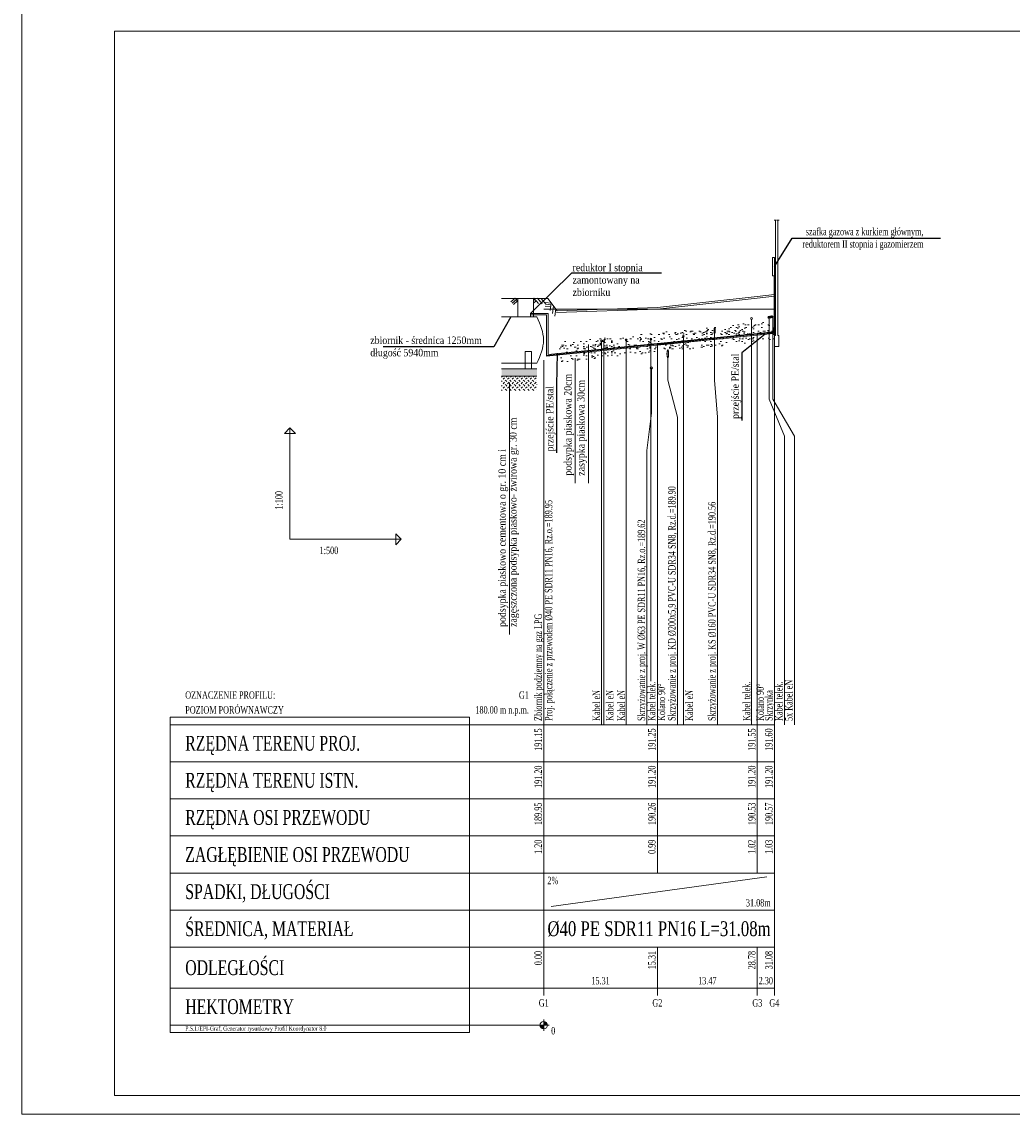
# Model space of a CAD drawing. Header units: metres. Extents: x 179 to 4242, y -694 to 805.
# Tile 1 of 25: x 496 to 763, y -599 to -304. Entities that reach past the tile are written whole.
import ezdxf
from ezdxf import colors
from ezdxf.entities.mleader import LeaderData, LeaderLine
from ezdxf.enums import TextEntityAlignment as Align
from ezdxf.math import Vec2, Vec3

# ---------------------------------------------------------------- set-up
doc = ezdxf.new("R2010")
doc.units = ezdxf.units.M
doc.header["$LTSCALE"] = 2
for name, color, linetype, lineweight in [('Budynki', 7, 'Continuous', 0), ('Liczby', 7, 'Continuous', 0), ('Linie_odn', 7, 'Continuous', 0), ('Linie_opisowe', 7, 'Continuous', 0), ('Linie_tabeli', 7, 'Continuous', 0), ('Odcinki', 7, 'Continuous', 20), ('Opis_PZ', 7, 'Continuous', 0), ('Opis_skrz', 1, 'Continuous', 0), ('Opis_uzbr_n', 7, 'Continuous', 0), ('Opis_wl', 7, 'Continuous', 0), ('Osie', 7, 'Continuous', 0), ('Podsypki', 7, 'Continuous', 0), ('Teksty', 7, 'Continuous', 0), ('Teren_istn', 3, 'Continuous', 0), ('Teren_proj', 7, 'Continuous', 0), ('Uzbr_nadz', 7, 'Continuous', 0), ('Uzbr_podz', 7, 'Continuous', 0), ('warstwa_nr_0', 8, 'Continuous', 0), ('Wezly', 7, 'Continuous', 0)]:
    doc.layers.add(name, color=color, linetype=linetype, lineweight=lineweight)
doc.styles.add('Garamond', font='GARA.TTF')
doc.styles.get("Standard").update_dxf_attribs({"font": 'GARA.TTF', "width": 0.8})
pattern_1 = [(0, (0, -594), (15.24, 3.81), [-1.905, 0, -5.715, 0]), (0, (0, -593.8095), (15.24, 3.81), [-0.762, 0, -2.667, 0, -1.3716, 0, -5.715, 0]), (0, (0, -593.619), (15.24, 3.81), [-0.381, 0, -1.905, 0, -1.905, 0, -4.191, 0, -1.3716, 0]), (0, (0, -593.4285), (15.24, 3.81), [-1.3716, 0, -6.096, 0]), (0, (0, -593.238), (15.24, 3.81), [-4.572, 0, -4.572, 0]), (0, (0, -593.0475), (15.24, 3.81), [-6.477, 0]), (0, (0, -592.857), (15.24, 3.81), [-1.905, 0, -8.382, 0]), (0, (0, -592.6665), (15.24, 3.81), [-2.667, 0, -1.524, 0]), (0, (0, -592.476), (15.24, 3.81), [-3.81, 0]), (0, (0, -592.095), (15.24, 3.81), [-0.5334, 0, -5.715, 0, -3.429, 0]), (0, (0, -591.9045), (15.24, 3.81), [-0.762, 0, -0.0762, 0, -1.905, 0]), (0, (0, -591.714), (15.24, 3.81), [-0.381, 0, -4.953, 0, -5.715, 0]), (0, (0, -591.5235), (15.24, 3.81), [-3.81, 0]), (0, (0, -591.333), (15.24, 3.81), [-1.905, 0, -8.001, 0]), (0, (0, -590.952), (15.24, 3.81), [-9.144, 0]), (0, (0, -590.7615), (15.24, 3.81), [-1.905, 0, -0.1524, 0, -2.667, 0]), (0, (0, -590.571), (15.24, 3.81), [-0.5334, 0, -3.81, 0, -1.524, 0, -2.667, 0, -3.048, 0]), (0, (0, -590.3805), (15.24, 3.81), [-1.143, 0, -1.524, 0, -3.81, 0, -0.1524, 0, -1.905, 0]), (0, (0, -590.19), (15.24, 3.81), [-3.81, 0])]

# ---------------------------------------------------------------- blocks, each defined once
blk = doc.blocks.new('_None')

msp = doc.modelspace()

# ---------------------------------------------------------------- hatches: boundary and pattern name
at = {"layer": 'Podsypki'}
h = msp.add_hatch(dxfattribs=at)
h.set_pattern_fill('SCREED', color=256, scale=0.3, style=0)
h.set_pattern_definition(pattern_1)
h.paths.add_polyline_path([(683.002, -389.694), (694.46, -388.548), (694.499, -388.544), (694.499, -385.544), (669.869, -388.007), (669.869, -391.007), (669.869, -391.007), (683.002, -389.694)])
h.paths.add_polyline_path([(674.199, -390.25, -2.4142136), (674.449, -390, -0.4142136)], flags=16)
h.paths.add_polyline_path([(675.639, -390.25, -2.4142136), (675.889, -390, -0.4142136)], flags=16)
h.paths.add_polyline_path([(676.119, -388.25, -2.4142136), (676.369, -388, -0.4142136)], flags=16)
edge = h.paths.add_edge_path(flags=16)
edge.add_ellipse((683.002, -387.709), major_axis=(0, 0.8), ratio=0.2, start_angle=180, end_angle=540, ccw=False)
edge = h.paths.add_edge_path(flags=0)
edge.add_ellipse((683.002, -387.709), major_axis=(0, 0.727), ratio=0.2, start_angle=180, end_angle=540, ccw=False)
h = msp.add_hatch(dxfattribs=at)
h.set_pattern_fill('SCREED', color=256, scale=0.3, style=0)
h.set_pattern_definition(pattern_1)
h.paths.add_polyline_path([(694.499, -385.544), (694.499, -388.544), (694.537, -388.54), (694.537, -388.54), (697.559, -388.238), (697.559, -385.238)])
h = msp.add_hatch(dxfattribs=at)
h.set_pattern_fill('SCREED', color=256, scale=0.3, style=0)
h.set_pattern_definition(pattern_1)
h.paths.add_polyline_path([(697.559, -388.238), (698.749, -388.119), (698.749, -388.119), (698.749, -388.109), (698.761, -388.105), (698.772, -388.092), (698.782, -388.07), (698.792, -388.04), (698.8, -388.003), (698.808, -387.96), (698.814, -387.912), (698.818, -387.859), (698.821, -387.804), (698.822, -387.747), (698.824, -387.625), (698.829, -387.506), (698.839, -387.393), (698.852, -387.289), (698.867, -387.195), (698.886, -387.116), (698.907, -387.052), (698.93, -387.005), (698.953, -386.976), (698.978, -386.967), (698.989, -386.962), (699, -386.949), (699.011, -386.927), (699.02, -386.897), (699.029, -386.861), (699.036, -386.817), (699.042, -386.769), (699.047, -386.716), (699.049, -386.661), (699.05, -386.605), (699.05, -385.089), (699.054, -385.089), (697.559, -385.238)])
h = msp.add_hatch(dxfattribs=at)
h.set_pattern_fill('SCREED', color=256, scale=0.3, style=0)
h.set_pattern_definition(pattern_1)
h.paths.add_polyline_path([(658.719, -392.122), (667.523, -391.242), (667.562, -391.238), (667.562, -388.238), (658.719, -389.122)])
h = msp.add_hatch(dxfattribs=at)
h.set_pattern_fill('SCREED', color=256, scale=0.3, style=0)
h.set_pattern_definition(pattern_1)
h.paths.add_polyline_path([(667.562, -388.238), (667.562, -391.238), (669.869, -391.007), (669.869, -391.007), (669.869, -388.007)])
h = msp.add_hatch(dxfattribs=at)
h.set_pattern_fill('SCREED', color=256, scale=0.3, style=0)
h.set_pattern_definition(pattern_1)
h.paths.add_polyline_path([(694.499, -388.944), (694.499, -389.744), (694.499, -390.944), (697.559, -390.638), (697.559, -388.638), (697.559, -388.638), (694.537, -388.94), (694.537, -388.94)])
h.paths.add_polyline_path([(696.579, -390.25, -2.4142136), (696.829, -390, -0.4142136)], flags=16)
h = msp.add_hatch(dxfattribs=at)
h.set_pattern_fill('SCREED', color=256, scale=0.3, style=0)
h.set_pattern_definition(pattern_1)
h.paths.add_polyline_path([(698.749, -388.519), (697.559, -388.638), (697.559, -388.638), (697.559, -390.638), (699.092, -390.485), (699.092, -388.485), (698.773, -388.517), (698.774, -388.519), (698.749, -388.528), (698.749, -388.519)])
h = msp.add_hatch(dxfattribs=at)
h.set_pattern_fill('SCREED', color=256, scale=0.3, style=0)
h.set_pattern_definition(pattern_1)
h.paths.add_polyline_path([(640.899, -393.904), (656.619, -392.332), (656.619, -389.332), (640.899, -390.904), (640.899, -393.904)])
h = msp.add_hatch(dxfattribs=at)
h.set_pattern_fill('SCREED', color=256, scale=0.3, style=0)
h.set_pattern_definition(pattern_1)
h.paths.add_polyline_path([(656.619, -392.332), (658.719, -392.122), (658.719, -389.122), (656.619, -389.332)])
h = msp.add_hatch(dxfattribs=at)
h.set_pattern_fill('SCREED', color=256, scale=0.3, style=0)
h.set_pattern_definition(pattern_1)
h.paths.add_polyline_path([(667.523, -391.642), (658.719, -392.522), (658.719, -392.522), (658.719, -394.534), (667.562, -393.638), (667.562, -392.438), (667.562, -391.638)])
h = msp.add_hatch(dxfattribs=at)
h.set_pattern_fill('SCREED', color=256, scale=0.3, style=0)
h.set_pattern_definition(pattern_1)
h.paths.add_polyline_path([(667.562, -391.638), (667.562, -392.438), (667.562, -393.638), (669.869, -393.407), (669.869, -391.407), (667.6, -391.634)])
h = msp.add_hatch(dxfattribs=at)
h.set_pattern_fill('SCREED', color=256, scale=0.3, style=0)
h.set_pattern_definition(pattern_1)
edge = h.paths.add_edge_path()
edge.add_line((674.199, -390.974), (669.869, -391.407))
edge.add_line((669.869, -391.407), (669.869, -393.407))
edge.add_line((669.869, -393.407), (670.186, -393.375))
edge.add_ellipse((670.367, -394), major_axis=(0, 1.1), ratio=0.2, start_angle=-53.09995, end_angle=55.39147, ccw=False)
edge.add_line((670.543, -393.34), (674.199, -392.974))
edge.add_line((674.199, -392.974), (674.199, -390.974))
h = msp.add_hatch(dxfattribs=at)
h.set_pattern_fill('SCREED', color=256, scale=0.3, style=0)
h.set_pattern_definition(pattern_1)
h.paths.add_polyline_path([(675.639, -390.83), (674.199, -390.974), (674.199, -392.974), (675.639, -392.83)])
h = msp.add_hatch(dxfattribs=at)
h.set_pattern_fill('SCREED', color=256, scale=0.3, style=0)
h.set_pattern_definition(pattern_1)
h.paths.add_polyline_path([(676.119, -390.782), (675.639, -390.83), (675.639, -392.83), (676.119, -392.782)])
h = msp.add_hatch(dxfattribs=at)
h.set_pattern_fill('SCREED', color=256, scale=0.3, style=0)
h.set_pattern_definition(pattern_1)
h.paths.add_polyline_path([(683.002, -390.094), (676.119, -390.782), (676.119, -392.782), (683.002, -392.094)])
h = msp.add_hatch(dxfattribs=at)
h.set_pattern_fill('SCREED', color=256, scale=0.3, style=0)
h.set_pattern_definition(pattern_1)
h.paths.add_polyline_path([(694.46, -388.948), (683.002, -390.094), (683.002, -390.094), (683.002, -392.094), (694.499, -390.944), (694.499, -389.744), (694.499, -388.944)])
h = msp.add_hatch(dxfattribs=at)
h.set_pattern_fill('SCREED', color=256, scale=0.3, style=0)
h.set_pattern_definition(pattern_1)
h.paths.add_polyline_path([(656.619, -392.732), (640.899, -394.304), (640.899, -395.69), (641.259, -395.69), (641.259, -396.304), (656.619, -394.747), (656.619, -392.732)])
h = msp.add_hatch(dxfattribs=at)
h.set_pattern_fill('SCREED', color=256, scale=0.3, style=0)
h.set_pattern_definition(pattern_1)
h.paths.add_polyline_path([(658.719, -392.522), (656.619, -392.732), (656.619, -392.732), (656.619, -394.747), (658.719, -394.534), (658.719, -392.522)])
h = msp.add_hatch(dxfattribs=at)
h.set_pattern_fill('SAND', color=256, scale=0.3, style=0)
h.paths.add_polyline_path([(635.097, -400.06), (625.597, -400.06), (625.597, -404.06), (627.705, -404.06), (635.097, -404.06)])
at = {"layer": 'Wezly'}
msp.add_hatch(color=256, dxfattribs=at).paths.add_polyline_path([(631.9, -398.06), (625.597, -398.06), (625.597, -400.06), (635.097, -400.06), (635.097, -398.06), (633.6, -398.06)])

# ---------------------------------------------------------------- linework, layer by layer
at = {"layer": 'Budynki'}
msp.add_lwpolyline([(700.404, -358), (699.804, -358), (700.004, -358), (700.004, -389.05), (700.304, -389.05), (700.304, -392.05), (699.704, -392.05), (699.704, -392.05), (699.104, -392.05), (699.104, -389.05), (699.404, -389.05), (699.404, -358), (699.604, -358), (699.004, -358)], dxfattribs=at)
at = {"layer": 'Liczby'}
for p, q in [((636.27, -575.743), (637.608, -574.257)), ((636.323, -575.788), (637.554, -574.212)), ((636.38, -575.829), (637.498, -574.171)), ((636.439, -575.866), (637.439, -574.134)), ((636.5, -575.899), (637.377, -574.101)), ((636.564, -575.927), (637.313, -574.073)), ((636.63, -575.951), (637.248, -574.049)), ((636.697, -575.97), (637.181, -574.03)), ((636.765, -575.985), (637.112, -574.015)), ((636.834, -575.995), (637.043, -574.005)), ((636.904, -575.999), (636.974, -574.001)), ((636.939, -573.5), (636.939, -576.5)), ((635.439, -575), (638.439, -575)), ((635.941, -575.07), (637.936, -574.93)), ((635.948, -575.139), (637.929, -574.861)), ((635.961, -575.208), (637.917, -574.792)), ((635.977, -575.276), (637.9, -574.724)), ((635.999, -575.342), (637.878, -574.658)), ((636.025, -575.407), (637.852, -574.593)), ((636.056, -575.47), (637.822, -574.53)), ((636.091, -575.53), (637.787, -574.47)), ((636.13, -575.588), (637.748, -574.412)), ((636.173, -575.643), (637.705, -574.357)), ((636.219, -575.695), (637.658, -574.305))]:
    msp.add_line(p, q, dxfattribs=at)
msp.add_circle((636.939, -575), 1, dxfattribs=at)
at = {"layer": 'Linie_opisowe'}
for points in [[(692.972, -494), (692.972, -384.726)], [(697.679, -384.46), (697.679, -406.2), (701.792, -416.2), (701.792, -494)], [(698.659, -384), (698.659, -406.2), (704.492, -416.2), (704.492, -494)], [(683.002, -388.436), (683.002, -401.08), (683.762, -411.08), (683.762, -494)], [(652.539, -494), (652.539, -390.491)], [(653.139, -494), (653.139, -390.471)], [(659.139, -494), (659.139, -390.275)], [(665.839, -482.23), (665.839, -390.056)], [(674.562, -494), (674.562, -389.223)], [(670.367, -395), (670.367, -401.08), (672.962, -411.08), (672.962, -494)], [(665.96, -397.812), (665.96, -410.04), (664.762, -420.04), (664.762, -494)]]:
    msp.add_lwpolyline(points, dxfattribs=at)
at = {"layer": 'Linie_tabeli'}
for p, q in [((568.555, -444), (568.555, -414)), ((568.555, -444), (598.555, -444)), ((536.299, -494), (636.939, -494)), ((636.939, -494), (699.092, -494)), ((636.939, -494), (636.939, -504)), ((636.939, -494), (636.939, -565)), ((667.562, -494), (667.562, -504)), ((694.499, -494), (694.499, -504)), ((699.092, -494), (699.092, -504)), ((699.092, -494), (699.092, -565)), ((536.299, -504), (636.939, -504)), ((636.939, -504), (699.092, -504)), ((636.939, -504), (636.939, -534)), ((667.562, -504), (667.562, -534)), ((694.499, -504), (694.499, -534)), ((699.092, -504), (699.092, -534)), ((536.299, -514), (636.939, -514)), ((636.939, -514), (699.092, -514)), ((536.299, -524), (636.939, -524)), ((636.939, -524), (699.092, -524)), ((536.299, -534), (636.939, -534)), ((636.939, -534), (699.092, -534)), ((636.939, -534), (636.939, -544)), ((638.939, -543), (697.092, -535)), ((699.092, -534), (699.092, -544)), ((536.299, -544), (636.939, -544)), ((636.939, -544), (699.092, -544)), ((699.092, -544), (699.092, -554)), ((536.299, -554), (636.939, -554)), ((636.939, -554), (699.092, -554)), ((636.939, -554), (636.939, -567)), ((667.562, -554), (667.562, -567)), ((694.499, -554), (694.499, -567)), ((699.092, -554), (699.092, -567)), ((536.299, -565), (636.939, -565)), ((636.939, -565), (699.092, -565)), ((536.299, -575), (636.939, -575))]:
    msp.add_line(p, q, dxfattribs=at)
for points in [[(521.299, -594), (899.092, -594), (899.092, -307), (521.299, -307)], [(568.555, -414), (570.055, -415.5), (567.055, -415.5)], [(598.555, -444), (597.055, -445.5), (597.055, -442.5)], [(536.299, -577), (616.939, -577), (616.939, -492), (536.299, -492)]]:
    msp.add_lwpolyline(points, close=True, dxfattribs=at)
for points in [[(699.092, -494), (699.092, -378)], [(667.562, -494), (667.562, -391.438)], [(694.499, -494), (694.499, -388.744)], [(636.939, -494), (636.939, -395.69)]]:
    msp.add_lwpolyline(points, dxfattribs=at)
at = {"layer": 'Odcinki'}
for points in [[(667.6, -391.243), (694.46, -388.557), (694.46, -388.548), (667.6, -391.234)], [(694.537, -388.55), (698.749, -388.128), (698.749, -388.119), (694.537, -388.54)], [(694.537, -388.931), (698.749, -388.509), (698.749, -388.519), (694.537, -388.94)], [(667.6, -391.624), (694.46, -388.938), (694.46, -388.948), (667.6, -391.634)]]:
    msp.add_lwpolyline(points, close=True, dxfattribs=at)
for points in [[(637.7, -394.614), (667.523, -391.632), (667.523, -391.642), (637.7, -394.624)], [(638.1, -394.193), (667.523, -391.251), (667.523, -391.242), (638.1, -394.184)]]:
    msp.add_lwpolyline(points, dxfattribs=at)
at = {"layer": 'Osie'}
for p, q in [((633.4, -384.06), (633.4, -383.1)), ((694.537, -388.74), (698.749, -388.319)), ((637.7, -394.424), (667.523, -391.441)), ((667.6, -391.434), (694.46, -388.748))]:
    msp.add_line(p, q, dxfattribs=at)
at = {"layer": 'Podsypki'}
for p, q in [((633.4, -383.1), (638.1, -383.1)), ((633.4, -383.5), (637.7, -383.5)), ((637.7, -383.5), (637.7, -394.614)), ((638.1, -383.1), (638.1, -394.193))]:
    msp.add_line(p, q, dxfattribs=at)
at = {"layer": 'Teksty'}
for p, q in [((648.978, -428.857), (648.978, -391.527)), ((645.439, -428.857), (645.439, -395.137)), ((627.705, -469.641), (627.705, -401.821))]:
    msp.add_line(p, q, dxfattribs=at)
at = {"layer": 'Teren_istn'}
msp.add_lwpolyline([(636.939, -382), (667.562, -382), (694.499, -382), (699.092, -382)], dxfattribs=at)
at = {"layer": 'Teren_proj'}
msp.add_lwpolyline([(640.541, -382.382), (667.562, -381.5), (694.499, -378.51), (699.092, -378)], dxfattribs=at)
at = {"layer": 'Uzbr_nadz'}
for p, q in [((629.244, -379), (628.107, -379.977)), ((629.57, -379.379), (628.433, -380.357)), ((629.896, -379.758), (628.759, -380.736)), ((629.244, -379), (629.919, -379.784)), ((630.242, -379.075), (630.246, -379.079)), ((634.244, -378.965), (634.112, -379.079)), ((634.57, -379.345), (634.2, -379.663)), ((634.896, -379.724), (634.2, -380.322)), ((634.244, -378.965), (635.548, -380.482)), ((635.242, -379.041), (636.546, -380.558)), ((636.24, -379.116), (637.543, -380.633)), ((638.811, -381.332), (637.321, -381.156)), ((638.869, -380.835), (637.38, -380.66)), ((638.928, -380.338), (637.438, -380.163)), ((638.928, -380.338), (638.694, -382.325)), ((639.548, -381.124), (639.314, -383.11)), ((640.168, -381.909), (639.934, -383.895))]:
    msp.add_line(p, q, dxfattribs=at)
msp.add_lwpolyline([(640.419, -382.886), (667.562, -382), (694.499, -379.01), (699.092, -378.5), (699.319, -378.5)], dxfattribs=at)
at = {"layer": 'Uzbr_podz'}
for centre, radius in [((692.972, -384.476), 0.25), ((697.556, -384.158), 0.25), ((697.753, -384.127), 0.25), ((697.951, -384.097), 0.25), ((698.149, -384.066), 0.25), ((698.346, -384.036), 0.25), ((698.544, -384.006), 0.25), ((652.539, -390.491), 0.25), ((653.139, -390.471), 0.25), ((659.139, -390.275), 0.25), ((665.839, -390.056), 0.25), ((674.562, -389.223), 0.25), ((665.96, -397.812), 0.315), ((665.96, -397.812), 0.3)]:
    msp.add_circle(centre, radius, dxfattribs=at)
for centre, major_axis in [((683.002, -387.709), (0, -0.8)), ((683.002, -387.709), (0, -0.727)), ((670.367, -394), (0, -1.1)), ((670.367, -394), (0, -1))]:
    msp.add_ellipse(centre, major_axis=major_axis, ratio=0.2, dxfattribs=at)
at = {"layer": 'warstwa_nr_0'}
msp.add_lwpolyline([(496.299, -599), (904.092, -599), (904.092, -302), (496.299, -302)], close=True, dxfattribs=at)
at = {"layer": 'Wezly'}
for p, q in [((694.499, -388.544), (694.46, -388.548)), ((694.46, -388.548), (694.46, -388.948)), ((694.499, -388.553), (694.46, -388.557)), ((694.537, -388.54), (694.499, -388.544)), ((694.537, -388.55), (694.499, -388.553)), ((694.537, -388.94), (694.537, -388.54)), ((698.749, -388.09), (698.749, -388.547)), ((698.818, -387.747), (698.909, -387.747)), ((698.909, -387.747), (698.818, -387.747)), ((698.978, -387.405), (698.978, -386.947)), ((698.978, -386.947), (698.978, -387.405)), ((699.046, -386.605), (699.138, -386.605)), ((667.562, -391.238), (667.523, -391.242)), ((667.523, -391.242), (667.523, -391.642)), ((667.562, -391.247), (667.523, -391.251)), ((667.523, -391.632), (667.562, -391.628)), ((667.523, -391.642), (667.562, -391.638)), ((667.6, -391.234), (667.562, -391.238)), ((667.6, -391.243), (667.562, -391.247)), ((667.562, -391.628), (667.6, -391.624)), ((667.562, -391.638), (667.6, -391.634)), ((667.6, -391.634), (667.6, -391.234)), ((694.46, -388.938), (694.499, -388.935)), ((694.46, -388.948), (694.499, -388.944)), ((694.499, -388.935), (694.537, -388.931)), ((694.499, -388.944), (694.537, -388.94))]:
    msp.add_line(p, q, dxfattribs=at)
for points in [[(698.568, -373), (699.168, -373), (699.168, -368), (698.568, -368)], [(699.054, -386.605), (699.054, -373), (699.05, -373), (699.05, -386.605)], [(699.13, -386.605), (699.13, -373), (699.134, -373), (699.134, -386.605)], [(634.2, -384.06), (629.919, -384.06), (629.919, -379.079), (634.2, -379.079)], [(633.6, -398.06), (631.9, -398.06), (631.9, -393.36), (633.6, -393.36)]]:
    msp.add_lwpolyline(points, close=True, dxfattribs=at)
for points in [[(640.541, -382.382), (638.09, -379.06), (625.596, -379.06)], [(635.097, -384.06), (625.597, -384.06)], [(698.749, -388.128), (698.761, -388.124), (698.773, -388.11), (698.784, -388.087), (698.794, -388.056), (698.803, -388.017), (698.811, -387.971), (698.817, -387.92), (698.822, -387.865), (698.825, -387.807), (698.826, -387.747)], [(698.749, -388.109), (698.761, -388.105), (698.772, -388.092), (698.782, -388.07), (698.792, -388.04), (698.8, -388.003), (698.808, -387.96), (698.814, -387.912), (698.818, -387.859), (698.821, -387.804), (698.822, -387.747)], [(698.749, -388.509), (698.773, -388.5), (698.796, -388.472), (698.818, -388.426), (698.839, -388.364), (698.857, -388.286), (698.873, -388.195), (698.885, -388.093), (698.894, -387.983), (698.9, -387.867), (698.902, -387.747)], [(698.749, -388.528), (698.774, -388.519), (698.798, -388.49), (698.82, -388.443), (698.841, -388.379), (698.86, -388.3), (698.876, -388.207), (698.888, -388.102), (698.898, -387.989), (698.904, -387.87), (698.906, -387.747)], [(698.978, -386.967), (698.953, -386.976), (698.93, -387.005), (698.907, -387.052), (698.886, -387.116), (698.867, -387.195), (698.852, -387.289), (698.839, -387.393), (698.829, -387.506), (698.824, -387.625), (698.822, -387.747)], [(698.978, -386.986), (698.954, -386.995), (698.931, -387.023), (698.909, -387.069), (698.888, -387.131), (698.87, -387.209), (698.855, -387.3), (698.842, -387.402), (698.833, -387.512), (698.827, -387.628), (698.826, -387.747)], [(698.978, -387.367), (698.966, -387.371), (698.954, -387.385), (698.943, -387.408), (698.933, -387.439), (698.924, -387.478), (698.916, -387.524), (698.91, -387.575), (698.905, -387.63), (698.903, -387.688), (698.902, -387.747)], [(698.978, -387.386), (698.967, -387.39), (698.956, -387.403), (698.945, -387.425), (698.935, -387.455), (698.927, -387.492), (698.919, -387.535), (698.913, -387.583), (698.909, -387.636), (698.906, -387.691), (698.906, -387.747)], [(698.978, -386.986), (698.99, -386.981), (699.001, -386.967), (699.012, -386.944), (699.023, -386.913), (699.032, -386.874), (699.04, -386.829), (699.046, -386.778), (699.05, -386.722), (699.053, -386.664), (699.054, -386.605)], [(698.978, -386.967), (698.989, -386.962), (699, -386.949), (699.011, -386.927), (699.02, -386.897), (699.029, -386.861), (699.036, -386.817), (699.042, -386.769), (699.047, -386.716), (699.049, -386.661), (699.05, -386.605)], [(698.978, -387.367), (699.002, -387.357), (699.025, -387.329), (699.047, -387.284), (699.067, -387.221), (699.086, -387.143), (699.101, -387.053), (699.114, -386.951), (699.123, -386.84), (699.128, -386.724), (699.13, -386.605)], [(698.978, -387.386), (699.002, -387.376), (699.026, -387.347), (699.049, -387.301), (699.07, -387.236), (699.088, -387.157), (699.104, -387.064), (699.117, -386.959), (699.126, -386.846), (699.132, -386.727), (699.134, -386.605)], [(625.597, -396.56), (635.097, -396.56)], [(625.597, -398.06), (635.097, -398.06)], [(625.597, -400.06), (635.097, -400.06)]]:
    msp.add_lwpolyline(points, dxfattribs=at)
msp.add_open_spline([(635.097, -384.06), (635.997, -386.143), (637.797, -390.31), (635.997, -394.477), (635.097, -396.56)], degree=3, dxfattribs=at)

# ---------------------------------------------------------------- texts
at = {"layer": 'Liczby', "width": 0.8}
msp.add_text('1:100', height=2, rotation=90, dxfattribs=at).set_placement((566.555, -436))
for s, p in [('1:500', (576.555, -448)), ('2%', (637.939, -537)), ('0', (638.939, -577.5))]:
    msp.add_text(s, height=2, dxfattribs=at).set_placement(p)
for s, p in [('191.15', (636.439, -495)), ('191.25', (667.062, -495)), ('191.55', (693.999, -495)), ('191.60', (698.592, -495)), ('191.20', (636.439, -505)), ('191.20', (667.062, -505)), ('191.20', (693.999, -505)), ('191.20', (698.592, -505)), ('189.95', (636.439, -515)), ('190.26', (667.062, -515)), ('190.53', (693.999, -515)), ('190.57', (698.592, -515)), ('1.20', (636.439, -525)), ('0.99', (667.062, -525)), ('1.02', (693.999, -525)), ('1.03', (698.592, -525)), ('0.00', (636.439, -555)), ('15.31', (667.062, -555)), ('28.78', (693.999, -555)), ('31.08', (698.592, -555))]:
    msp.add_text(s, height=2, rotation=90, dxfattribs=at).set_placement(p, align=Align.RIGHT)
msp.add_text('31.08m', height=2, dxfattribs=at).set_placement((698.092, -543), align=Align.RIGHT)
at = {"layer": 'Liczby', "width": 0.750828}
msp.add_text('Ø40 PE SDR11 PN16 L=31.08m', height=4, dxfattribs=at).set_placement((637.939, -551), (698.092, -551), align=Align.FIT)
at = {"layer": 'Liczby', "width": 0.8}
for s, p in [('15.31', (652.25, -564)), ('13.47', (681.03, -564)), ('2.30', (696.795, -564)), ('G1', (636.939, -570)), ('G2', (667.562, -570)), ('G3', (694.499, -570)), ('G4', (699.092, -570))]:
    msp.add_text(s, height=2, dxfattribs=at).set_placement(p, align=Align.CENTER)
at = {"layer": 'Linie_odn', "style": 'Garamond'}
for s, p in [('podsypka piaskowa 20cm', (644.439, -426.857)), ('zasypka piaskowa 30cm', (647.978, -426.857)), ('zagęszczona podsypka piaskowo- żwirowa gr. 30 cm', (629.655, -467.641)), ('podsypka piaskowo cementowa o gr. 10 cm i ^M^J', (626.705, -467.641))]:
    msp.add_text(s, height=2, rotation=90, dxfattribs=at).set_placement(p)
at = {"layer": 'Linie_tabeli', "width": 0.8}
for s, height, p in [('OZNACZENIE PROFILU:', 2, (540.331, -487)), ('POZIOM PORÓWNAWCZY', 2, (540.331, -491)), ('RZĘDNA TERENU PROJ.', 4, (540.331, -501)), ('RZĘDNA TERENU ISTN.', 4, (540.331, -511)), ('RZĘDNA OSI PRZEWODU', 4, (540.331, -521)), ('ZAGŁĘBIENIE OSI PRZEWODU', 4, (540.331, -531)), ('SPADKI, DŁUGOŚCI', 4, (540.331, -541)), ('ŚREDNICA, MATERIAŁ', 4, (540.331, -551)), ('ODLEGŁOŚCI', 4, (540.331, -561.5)), ('HEKTOMETRY', 4, (540.331, -572)), ('P.S.I./EPI-Graf, Generator rysunkowy Profil Koordynator 8.0', 1.2, (540.331, -576.5))]:
    msp.add_text(s, height=height, dxfattribs=at).set_placement(p)
for s, p in [('G1', (632.939, -487)), ('180.00 m n.p.m.', (632.939, -491))]:
    msp.add_text(s, height=2, dxfattribs=at).set_placement(p, align=Align.RIGHT)
at = {"layer": 'Opis_PZ', "width": 0.8}
for s, p in [('Zbiornik podziemny na gaz LPG', (636.439, -493)), ('Kolano 90%%D', (669.661, -493)), ('Kolano 90%%D', (696.262, -493)), ('Skrzynka', (698.592, -493))]:
    msp.add_text(s, height=2, rotation=90, dxfattribs=at).set_placement(p)
at = {"layer": 'Opis_skrz', "width": 0.8}
for s, p in [('Skrzyżowanie z proj. KD %%c200x5,9 PVC-U SDR34 SN8, Rz.d.=189.90', (672.462, -493)), ('Skrzyżowanie z proj. KS %%c160 PVC-U SDR34 SN8, Rz.d.=190.56', (683.262, -493)), ('Skrzyżowanie z proj. W %%C63 PE SDR11 PN16, Rz.o.=189.62', (664.262, -493))]:
    msp.add_text(s, height=2, rotation=90, dxfattribs=at).set_placement(p)
at = {"layer": 'Opis_uzbr_n', "width": 0.8}
for s, p in [('Kabel telek.', (667.014, -493)), ('Kabel telek.', (692.605, -493)), ('Kabel telek.', (701.292, -493)), ('5x Kabel eN', (703.992, -493)), ('Kabel eN', (652.121, -493)), ('Kabel eN', (655.72, -493)), ('Kabel eN', (658.819, -493)), ('Kabel eN', (677.123, -493))]:
    msp.add_text(s, height=2, rotation=90, dxfattribs=at).set_placement(p)
at = {"layer": 'Opis_wl', "width": 0.8}
msp.add_text('Proj. połączenie z przewodem %%C40 PE SDR11 PN16, Rz.o.=189.95', height=2, rotation=90, dxfattribs=at).set_placement((639.239, -493))

# ---------------------------------------------------------------- leaders
at = {"layer": 'Podsypki'}
ml = msp.add_multileader_mtext('Standard', dxfattribs=at)
ml.set_content('szafka gazowa z kurkiem głównym, reduktorem II stopnia i gazomierzem', color=256)
ml.set_leader_properties()
ml.set_arrow_properties(name='NONE')
ml.build(insert=Vec2(0, 0))
ml.multileader.update_dxf_attribs({"text_left_attachment_type": 6, "text_right_attachment_type": 6, "dogleg_length": 0.1})
ctx = ml.context
ctx.base_point, ctx.char_height, ctx.landing_gap_size, ctx.plane_origin = Vec3(703.887, -362.834), 2, 0.1, Vec3(-6618592.097, -5628964.88)
ctx.left_attachment, ctx.right_attachment, ctx.text_align_type = 6, 6, 2
notes = []
notes.append((ctx, [(0, (1, 1, 0), (703.887, -362.834), (1, 0), 0.1, [(0, [(699.168, -370.5)], 0, [])])]))
ctx.mtext.insert, ctx.mtext.width, ctx.mtext.alignment = Vec3(739.271, -360.047), 39.42796, 3
ml = msp.add_multileader_mtext('Standard', dxfattribs=at)
ml.set_content('\\W1;reduktor I stopnia zamontowany na zbiorniku', color=256)
ml.set_leader_properties()
ml.set_arrow_properties(name='NONE')
ml.build(insert=Vec2(0, 0))
ml.multileader.update_dxf_attribs({"text_left_attachment_type": 6, "text_right_attachment_type": 6, "dogleg_length": 0.1})
ctx = ml.context
ctx.base_point, ctx.char_height, ctx.landing_gap_size, ctx.plane_origin = Vec3(644.713, -372.129), 2, 0.1, Vec3(-1306.152, -1207.602)
ctx.left_attachment, ctx.right_attachment = 6, 6
notes.append((ctx, [(0, (1, 1, 0), (644.513, -372.129), (1, 0), 0.1, [(0, [(633.4, -383.1)], 0, [])])]))
ctx.mtext.insert, ctx.mtext.width = Vec3(644.713, -369.729), 23.69835
ml = msp.add_multileader_mtext('Standard', dxfattribs=at)
ml.set_content('\\W1;zbiornik - średnica 1250mm\\Pdługość 5940mm', color=256)
ml.set_leader_properties()
ml.set_arrow_properties(name='NONE')
ml.build(insert=Vec2(0, 0))
ml.multileader.update_dxf_attribs({"text_left_attachment_type": 6, "text_right_attachment_type": 6, "dogleg_length": 0.1})
ctx = ml.context
ctx.base_point, ctx.char_height, ctx.landing_gap_size, ctx.plane_origin = Vec3(590.096, -392.129), 2, 0.1, Vec3(-1348.96, -1207.602)
ctx.left_attachment, ctx.right_attachment = 6, 6
notes.append((ctx, [(0, (1, 1, 0), (623.453, -392.129), (-1, 0), 0.1, [(0, [(628.092, -384.06)], 0, [])])]))
ctx.mtext.insert, ctx.mtext.width = Vec3(590.196, -389.342), 35.6367
ml = msp.add_multileader_mtext('Standard', dxfattribs=at)
ml.set_content('\\W1;przejście PE/stal', color=256)
ml.set_leader_properties()
ml.set_arrow_properties(name='NONE')
ml.build(insert=Vec2(0, 0))
ml.multileader.update_dxf_attribs({"text_left_attachment_type": 6, "text_right_attachment_type": 6, "dogleg_length": 0.1})
ctx = ml.context
ctx.base_point, ctx.char_height, ctx.landing_gap_size, ctx.plane_origin, ctx.plane_x_axis, ctx.plane_y_axis = Vec3(690.315, -414.141), 2, 0.1, Vec3(1519.843, -2369.134), Vec3(0, 1), Vec3(-1, 0)
ctx.left_attachment, ctx.right_attachment, ctx.text_align_type = 6, 6, 2
notes.append((ctx, [(0, (1, 1, 0), (690.315, -393.736), (0, -1), 0.1, [(0, [(696.643, -388.72)], 0, [])])]))
ctx.mtext.insert, ctx.mtext.text_direction, ctx.mtext.alignment = Vec3(687.512, -393.936), Vec3(0, 1), 3
ml = msp.add_multileader_mtext('Standard', dxfattribs=at)
ml.set_content('\\W1;przejście PE/stal', color=256)
ml.set_leader_properties()
ml.set_arrow_properties(name='NONE')
ml.build(insert=Vec2(0, 0))
ml.multileader.update_dxf_attribs({"text_left_attachment_type": 6, "text_right_attachment_type": 6, "dogleg_length": 0.1})
ctx = ml.context
ctx.base_point, ctx.char_height, ctx.landing_gap_size, ctx.plane_origin, ctx.plane_x_axis, ctx.plane_y_axis = Vec3(640.347, -422.891), 2, 0.1, Vec3(1468.567, -2371.695), Vec3(0, 1), Vec3(-1, 0)
ctx.left_attachment, ctx.right_attachment, ctx.text_align_type = 6, 6, 2
notes.append((ctx, [(0, (1, 1, 0), (640.347, -402.485), (0, -1), 0.1, [(0, [(640.539, -393.849)], 0, [])])]))
ctx.mtext.insert, ctx.mtext.text_direction, ctx.mtext.alignment = Vec3(637.544, -402.685), Vec3(0, 1), 3
for ctx, leaders in notes:
    for number, flags, end, landing, length, lines in leaders:
        leader = LeaderData()
        leader.index, (leader.has_last_leader_line, leader.has_dogleg_vector, leader.attachment_direction) = number, flags
        leader.last_leader_point, leader.dogleg_vector, leader.dogleg_length = Vec3(end), Vec3(landing), length
        for number, points, colour, breaks in lines:
            line = LeaderLine()
            line.index, line.vertices, line.color, line.breaks = number, Vec3.list(points), colors.encode_raw_color(colour), breaks
            leader.lines.append(line)
        ctx.leaders.append(leader)

doc.saveas('drawing.dxf')
